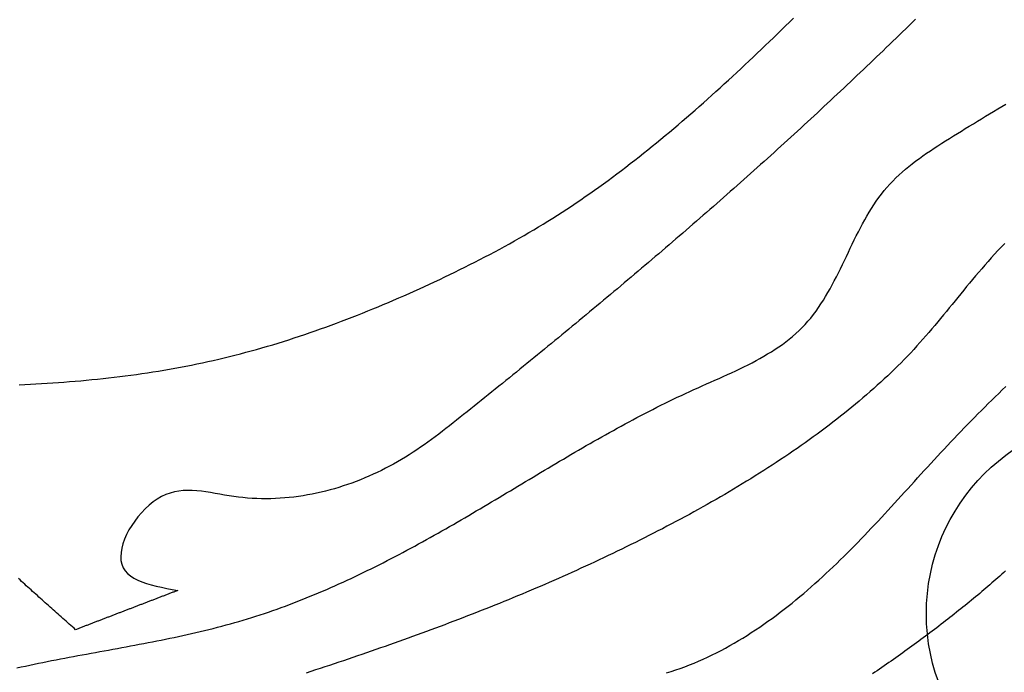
# Model space of a CAD drawing. Extents: x 15 to 1173, y 15 to 825.
# Tile 6 of 37: x 222 to 280, y 406 to 444. Entities that reach past the tile are written whole.
import ezdxf

# ---------------------------------------------------------------- set-up
doc = ezdxf.new("R2010")
doc.units = 0
doc.layers.get('0').update_dxf_attribs({"linetype": 'CONTINUOUS'})
doc.layers.add('CONTROLS', color=4, linetype='CONTINUOUS')

msp = doc.modelspace()

# ---------------------------------------------------------------- linework, layer by layer
for points in [[(222.131, 422.544, 0), (222.458, 422.56, 0), (222.785, 422.577, 0), (223.112, 422.595, 0), (223.439, 422.614, 0), (223.766, 422.634, 0), (224.092, 422.656, 0), (224.419, 422.678, 0), (224.745, 422.702, 0), (225.071, 422.728, 0), (225.398, 422.755, 0), (225.723, 422.783, 0), (226.049, 422.813, 0), (226.375, 422.844, 0), (226.7, 422.876, 0), (227.025, 422.911, 0), (227.35, 422.946, 0), (227.675, 422.984, 0), (227.999, 423.023, 0), (228.323, 423.063, 0), (228.647, 423.106, 0), (228.971, 423.15, 0), (229.294, 423.196, 0), (229.617, 423.243, 0), (229.939, 423.293, 0), (230.261, 423.344, 0), (230.583, 423.397, 0), (230.905, 423.452, 0), (231.226, 423.509, 0), (231.547, 423.568, 0), (231.867, 423.63, 0), (232.187, 423.693, 0), (232.507, 423.758, 0), (232.826, 423.825, 0), (233.144, 423.895, 0), (233.463, 423.966, 0), (233.78, 424.04, 0), (234.098, 424.116, 0), (234.415, 424.194, 0), (234.731, 424.273, 0), (235.047, 424.355, 0), (235.362, 424.439, 0), (235.677, 424.525, 0), (235.992, 424.612, 0), (236.306, 424.702, 0), (236.619, 424.793, 0), (236.932, 424.886, 0), (237.245, 424.981, 0), (237.557, 425.078, 0), (237.869, 425.177, 0), (238.18, 425.277, 0), (238.49, 425.379, 0), (238.801, 425.483, 0), (239.11, 425.589, 0), (239.419, 425.696, 0), (239.728, 425.805, 0), (240.036, 425.915, 0), (240.344, 426.027, 0), (240.651, 426.141, 0), (240.957, 426.256, 0), (241.264, 426.372, 0), (241.569, 426.49, 0), (241.874, 426.61, 0), (242.179, 426.731, 0), (242.483, 426.853, 0), (242.786, 426.977, 0), (243.089, 427.102, 0), (243.391, 427.228, 0), (243.693, 427.356, 0), (243.994, 427.485, 0), (244.295, 427.615, 0), (244.595, 427.747, 0), (244.895, 427.88, 0), (245.194, 428.014, 0), (245.493, 428.149, 0), (245.791, 428.285, 0), (246.088, 428.422, 0), (246.385, 428.561, 0), (246.681, 428.7, 0), (246.977, 428.841, 0), (247.272, 428.983, 0), (247.566, 429.126, 0), (247.86, 429.27, 0), (248.153, 429.415, 0), (248.446, 429.562, 0), (248.737, 429.71, 0), (249.028, 429.859, 0), (249.318, 430.009, 0), (249.607, 430.161, 0), (249.896, 430.314, 0), (250.183, 430.469, 0), (250.47, 430.625, 0), (250.756, 430.783, 0), (251.04, 430.942, 0), (251.324, 431.103, 0), (251.607, 431.265, 0), (251.888, 431.429, 0), (252.169, 431.595, 0), (252.448, 431.762, 0), (252.727, 431.931, 0), (253.004, 432.102, 0), (253.28, 432.275, 0), (253.555, 432.449, 0), (253.829, 432.626, 0), (254.101, 432.804, 0), (254.373, 432.983, 0), (254.643, 433.164, 0), (254.913, 433.347, 0), (255.181, 433.532, 0), (255.449, 433.718, 0), (255.715, 433.905, 0), (255.98, 434.094, 0), (256.244, 434.285, 0), (256.508, 434.477, 0), (256.77, 434.67, 0), (257.031, 434.865, 0), (257.292, 435.061, 0), (257.551, 435.259, 0), (257.81, 435.458, 0), (258.067, 435.658, 0), (258.324, 435.859, 0), (258.58, 436.062, 0), (258.835, 436.266, 0), (259.089, 436.471, 0), (259.343, 436.677, 0), (259.595, 436.885, 0), (259.847, 437.093, 0), (260.098, 437.303, 0), (260.348, 437.513, 0), (260.598, 437.725, 0), (260.847, 437.938, 0), (261.095, 438.151, 0), (261.342, 438.366, 0), (261.589, 438.581, 0), (261.835, 438.798, 0), (262.08, 439.015, 0), (262.325, 439.233, 0), (262.569, 439.452, 0), (262.812, 439.672, 0), (263.055, 439.892, 0), (263.298, 440.113, 0), (263.539, 440.335, 0), (263.78, 440.557, 0), (264.021, 440.781, 0), (264.261, 441.004, 0), (264.501, 441.229, 0), (264.74, 441.454, 0), (264.978, 441.679, 0), (265.216, 441.905, 0), (265.454, 442.132, 0), (265.691, 442.359, 0), (265.928, 442.586, 0), (266.164, 442.814, 0), (266.4, 443.042, 0), (266.636, 443.271, 0), (266.871, 443.499, 0), (267.106, 443.728, 0), (267.341, 443.958, 0)], [(274.459, 443.889, 0), (274.271, 443.705, 0), (274.082, 443.521, 0), (273.893, 443.337, 0), (273.704, 443.153, 0), (273.515, 442.969, 0), (273.325, 442.786, 0), (273.136, 442.603, 0), (272.946, 442.42, 0), (272.756, 442.237, 0), (272.566, 442.054, 0), (272.375, 441.871, 0), (272.185, 441.689, 0), (271.995, 441.507, 0), (271.804, 441.325, 0), (271.613, 441.143, 0), (271.422, 440.961, 0), (271.231, 440.779, 0), (271.039, 440.598, 0), (270.848, 440.417, 0), (270.656, 440.235, 0), (270.464, 440.055, 0), (270.272, 439.874, 0), (270.08, 439.693, 0), (269.888, 439.513, 0), (269.695, 439.333, 0), (269.503, 439.153, 0), (269.31, 438.973, 0), (269.117, 438.793, 0), (268.924, 438.613, 0), (268.73, 438.434, 0), (268.537, 438.255, 0), (268.343, 438.076, 0), (268.149, 437.897, 0), (267.955, 437.718, 0), (267.761, 437.54, 0), (267.567, 437.362, 0), (267.373, 437.183, 0), (267.178, 437.005, 0), (266.983, 436.828, 0), (266.788, 436.65, 0), (266.593, 436.473, 0), (266.398, 436.295, 0), (266.203, 436.118, 0), (266.007, 435.942, 0), (265.811, 435.765, 0), (265.616, 435.588, 0), (265.42, 435.412, 0), (265.223, 435.236, 0), (265.027, 435.06, 0), (264.83, 434.884, 0), (264.634, 434.709, 0), (264.437, 434.533, 0), (264.24, 434.358, 0), (264.043, 434.183, 0), (263.845, 434.008, 0), (263.648, 433.833, 0), (263.45, 433.659, 0), (263.253, 433.484, 0), (263.055, 433.31, 0), (262.857, 433.136, 0), (262.659, 432.962, 0), (262.46, 432.788, 0), (262.262, 432.615, 0), (262.063, 432.441, 0), (261.864, 432.268, 0), (261.666, 432.095, 0), (261.467, 431.922, 0), (261.267, 431.749, 0), (261.068, 431.577, 0), (260.869, 431.404, 0), (260.669, 431.232, 0), (260.469, 431.06, 0), (260.269, 430.888, 0), (260.069, 430.716, 0), (259.869, 430.544, 0), (259.669, 430.373, 0), (259.469, 430.201, 0), (259.268, 430.03, 0), (259.068, 429.859, 0), (258.867, 429.688, 0), (258.666, 429.517, 0), (258.465, 429.347, 0), (258.264, 429.176, 0), (258.063, 429.006, 0), (257.862, 428.835, 0), (257.66, 428.665, 0), (257.458, 428.495, 0), (257.257, 428.326, 0), (257.055, 428.156, 0), (256.853, 427.986, 0), (256.651, 427.817, 0), (256.449, 427.648, 0), (256.247, 427.478, 0), (256.044, 427.309, 0), (255.842, 427.141, 0), (255.639, 426.972, 0), (255.437, 426.803, 0), (255.234, 426.635, 0), (255.031, 426.466, 0), (254.828, 426.298, 0), (254.625, 426.13, 0), (254.422, 425.962, 0), (254.218, 425.794, 0), (254.015, 425.626, 0), (253.812, 425.459, 0), (253.608, 425.291, 0), (253.404, 425.124, 0), (253.201, 424.956, 0), (252.997, 424.789, 0), (252.793, 424.622, 0), (252.589, 424.455, 0), (252.385, 424.288, 0), (252.181, 424.121, 0), (251.976, 423.955, 0), (251.772, 423.788, 0), (251.567, 423.622, 0), (251.363, 423.455, 0), (251.158, 423.289, 0), (250.954, 423.123, 0), (250.749, 422.957, 0), (250.544, 422.791, 0), (250.339, 422.625, 0), (250.134, 422.46, 0), (249.929, 422.294, 0), (249.724, 422.128, 0), (249.519, 421.963, 0), (249.313, 421.798, 0), (249.108, 421.632, 0), (248.902, 421.467, 0), (248.697, 421.302, 0), (248.491, 421.137, 0), (248.286, 420.972, 0), (248.08, 420.808, 0), (247.874, 420.643, 0), (247.668, 420.479, 0), (247.462, 420.315, 0), (247.255, 420.152, 0), (247.047, 419.989, 0), (246.839, 419.828, 0), (246.629, 419.668, 0), (246.419, 419.51, 0), (246.207, 419.353, 0), (245.994, 419.198, 0), (245.779, 419.045, 0), (245.563, 418.894, 0), (245.344, 418.745, 0), (245.124, 418.599, 0), (244.901, 418.456, 0), (244.677, 418.316, 0), (244.45, 418.179, 0), (244.22, 418.045, 0), (243.988, 417.915, 0), (243.754, 417.788, 0), (243.518, 417.664, 0), (243.28, 417.544, 0), (243.039, 417.427, 0), (242.797, 417.314, 0), (242.552, 417.205, 0), (242.306, 417.1, 0), (242.058, 416.998, 0), (241.809, 416.901, 0), (241.557, 416.807, 0), (241.304, 416.718, 0), (241.05, 416.632, 0), (240.794, 416.551, 0), (240.537, 416.474, 0), (240.278, 416.402, 0), (240.018, 416.334, 0), (239.757, 416.27, 0), (239.495, 416.212, 0), (239.231, 416.157, 0), (238.967, 416.108, 0), (238.702, 416.063, 0), (238.436, 416.023, 0), (238.169, 415.988, 0), (237.901, 415.959, 0), (237.633, 415.934, 0), (237.364, 415.914, 0), (237.094, 415.9, 0), (236.824, 415.891, 0), (236.554, 415.887, 0), (236.283, 415.889, 0), (236.012, 415.896, 0), (235.741, 415.909, 0), (235.469, 415.927, 0), (235.198, 415.952, 0), (234.926, 415.982, 0), (234.655, 416.017, 0), (234.383, 416.059, 0), (234.112, 416.105, 0), (233.841, 416.153, 0), (233.571, 416.202, 0), (233.302, 416.248, 0), (233.033, 416.29, 0), (232.766, 416.325, 0), (232.5, 416.353, 0), (232.235, 416.369, 0), (231.972, 416.373, 0), (231.711, 416.362, 0), (231.451, 416.334, 0), (231.194, 416.287, 0), (230.939, 416.219, 0), (230.687, 416.127, 0), (230.437, 416.01, 0), (230.19, 415.866, 0), (229.949, 415.698, 0), (229.713, 415.508, 0), (229.487, 415.3, 0), (229.27, 415.074, 0), (229.065, 414.835, 0), (228.875, 414.585, 0), (228.699, 414.327, 0), (228.542, 414.063, 0), (228.403, 413.795, 0), (228.285, 413.527, 0), (228.19, 413.261, 0), (228.12, 413, 0), (228.076, 412.747, 0), (228.06, 412.503, 0), (228.074, 412.272, 0), (228.12, 412.057, 0), (228.199, 411.859, 0), (228.313, 411.682, 0), (228.458, 411.522, 0), (228.631, 411.379, 0), (228.832, 411.251, 0), (229.056, 411.136, 0), (229.301, 411.034, 0), (229.564, 410.943, 0), (229.844, 410.86, 0), (230.136, 410.785, 0), (230.439, 410.716, 0), (230.75, 410.652, 0), (231.067, 410.591, 0), (231.385, 410.531, 0)], [(221.994, 406.007, 0), (222.247, 406.064, 0), (222.5, 406.119, 0), (222.754, 406.173, 0), (223.008, 406.227, 0), (223.262, 406.279, 0), (223.516, 406.331, 0), (223.771, 406.382, 0), (224.026, 406.433, 0), (224.281, 406.483, 0), (224.536, 406.532, 0), (224.791, 406.581, 0), (225.047, 406.629, 0), (225.303, 406.677, 0), (225.558, 406.725, 0), (225.814, 406.772, 0), (226.07, 406.82, 0), (226.326, 406.866, 0), (226.582, 406.913, 0), (226.838, 406.96, 0), (227.095, 407.007, 0), (227.351, 407.053, 0), (227.607, 407.1, 0), (227.863, 407.147, 0), (228.119, 407.194, 0), (228.375, 407.241, 0), (228.631, 407.289, 0), (228.887, 407.337, 0), (229.143, 407.385, 0), (229.399, 407.434, 0), (229.654, 407.483, 0), (229.91, 407.533, 0), (230.165, 407.584, 0), (230.42, 407.635, 0), (230.675, 407.686, 0), (230.93, 407.739, 0), (231.184, 407.792, 0), (231.438, 407.846, 0), (231.692, 407.901, 0), (231.946, 407.957, 0), (232.199, 408.015, 0), (232.452, 408.073, 0), (232.705, 408.132, 0), (232.958, 408.192, 0), (233.21, 408.254, 0), (233.462, 408.317, 0), (233.713, 408.381, 0), (233.964, 408.447, 0), (234.215, 408.514, 0), (234.465, 408.583, 0), (234.714, 408.653, 0), (234.964, 408.724, 0), (235.213, 408.798, 0), (235.461, 408.873, 0), (235.709, 408.95, 0), (235.956, 409.028, 0), (236.203, 409.108, 0), (236.449, 409.19, 0), (236.695, 409.273, 0), (236.94, 409.358, 0), (237.185, 409.445, 0), (237.43, 409.533, 0), (237.673, 409.622, 0), (237.917, 409.713, 0), (238.16, 409.806, 0), (238.402, 409.9, 0), (238.644, 409.995, 0), (238.886, 410.092, 0), (239.127, 410.19, 0), (239.367, 410.289, 0), (239.607, 410.389, 0), (239.847, 410.491, 0), (240.086, 410.594, 0), (240.324, 410.699, 0), (240.562, 410.804, 0), (240.8, 410.911, 0), (241.037, 411.019, 0), (241.273, 411.128, 0), (241.51, 411.238, 0), (241.745, 411.349, 0), (241.98, 411.461, 0), (242.215, 411.574, 0), (242.449, 411.688, 0), (242.683, 411.803, 0), (242.916, 411.919, 0), (243.149, 412.036, 0), (243.381, 412.153, 0), (243.613, 412.272, 0), (243.845, 412.391, 0), (244.075, 412.511, 0), (244.306, 412.632, 0), (244.536, 412.754, 0), (244.765, 412.876, 0), (244.994, 412.999, 0), (245.223, 413.123, 0), (245.451, 413.248, 0), (245.678, 413.373, 0), (245.906, 413.498, 0), (246.132, 413.624, 0), (246.358, 413.751, 0), (246.584, 413.878, 0), (246.809, 414.006, 0), (247.034, 414.134, 0), (247.258, 414.262, 0), (247.482, 414.391, 0), (247.706, 414.52, 0), (247.929, 414.65, 0), (248.152, 414.78, 0), (248.374, 414.91, 0), (248.597, 415.041, 0), (248.818, 415.172, 0), (249.04, 415.303, 0), (249.262, 415.434, 0), (249.483, 415.566, 0), (249.704, 415.698, 0), (249.925, 415.829, 0), (250.146, 415.962, 0), (250.366, 416.094, 0), (250.587, 416.226, 0), (250.807, 416.358, 0), (251.028, 416.491, 0), (251.248, 416.623, 0), (251.469, 416.756, 0), (251.689, 416.888, 0), (251.909, 417.021, 0), (252.13, 417.153, 0), (252.351, 417.285, 0), (252.572, 417.417, 0), (252.792, 417.55, 0), (253.014, 417.681, 0), (253.235, 417.813, 0), (253.456, 417.945, 0), (253.678, 418.076, 0), (253.9, 418.207, 0), (254.122, 418.338, 0), (254.345, 418.469, 0), (254.568, 418.599, 0), (254.791, 418.729, 0), (255.015, 418.859, 0), (255.239, 418.988, 0), (255.463, 419.117, 0), (255.688, 419.245, 0), (255.913, 419.374, 0), (256.139, 419.501, 0), (256.365, 419.628, 0), (256.592, 419.755, 0), (256.82, 419.881, 0), (257.048, 420.007, 0), (257.276, 420.132, 0), (257.505, 420.256, 0), (257.735, 420.38, 0), (257.966, 420.503, 0), (258.197, 420.626, 0), (258.429, 420.748, 0), (258.662, 420.869, 0), (258.895, 420.989, 0), (259.13, 421.109, 0), (259.365, 421.228, 0), (259.601, 421.346, 0), (259.837, 421.464, 0), (260.075, 421.58, 0), (260.314, 421.696, 0), (260.553, 421.811, 0), (260.793, 421.925, 0), (261.035, 422.038, 0), (261.277, 422.15, 0), (261.521, 422.261, 0), (261.765, 422.371, 0), (262.01, 422.481, 0), (262.255, 422.59, 0), (262.501, 422.7, 0), (262.747, 422.809, 0), (262.992, 422.918, 0), (263.237, 423.028, 0), (263.481, 423.139, 0), (263.724, 423.251, 0), (263.966, 423.364, 0), (264.207, 423.479, 0), (264.445, 423.595, 0), (264.682, 423.714, 0), (264.917, 423.834, 0), (265.149, 423.957, 0), (265.379, 424.082, 0), (265.606, 424.211, 0), (265.829, 424.342, 0), (266.05, 424.477, 0), (266.266, 424.616, 0), (266.479, 424.758, 0), (266.688, 424.905, 0), (266.892, 425.055, 0), (267.092, 425.21, 0), (267.287, 425.37, 0), (267.477, 425.535, 0), (267.662, 425.706, 0), (267.842, 425.881, 0), (268.015, 426.063, 0), (268.183, 426.25, 0), (268.345, 426.443, 0), (268.502, 426.641, 0), (268.653, 426.845, 0), (268.8, 427.053, 0), (268.942, 427.265, 0), (269.08, 427.482, 0), (269.215, 427.703, 0), (269.346, 427.926, 0), (269.474, 428.153, 0), (269.599, 428.383, 0), (269.721, 428.615, 0), (269.842, 428.85, 0), (269.961, 429.086, 0), (270.078, 429.323, 0), (270.194, 429.562, 0), (270.309, 429.802, 0), (270.424, 430.042, 0), (270.539, 430.282, 0), (270.654, 430.522, 0), (270.77, 430.762, 0), (270.886, 431, 0), (271.004, 431.238, 0), (271.123, 431.474, 0), (271.244, 431.709, 0), (271.367, 431.941, 0), (271.493, 432.171, 0), (271.622, 432.398, 0), (271.754, 432.621, 0), (271.889, 432.842, 0), (272.028, 433.059, 0), (272.172, 433.271, 0), (272.319, 433.479, 0), (272.472, 433.683, 0), (272.63, 433.881, 0), (272.793, 434.074, 0), (272.962, 434.262, 0), (273.136, 434.445, 0), (273.315, 434.624, 0), (273.498, 434.798, 0), (273.686, 434.968, 0), (273.878, 435.135, 0), (274.074, 435.297, 0), (274.274, 435.457, 0), (274.478, 435.614, 0), (274.685, 435.767, 0), (274.896, 435.919, 0), (275.109, 436.068, 0), (275.326, 436.216, 0), (275.545, 436.361, 0), (275.767, 436.506, 0), (275.99, 436.649, 0), (276.216, 436.792, 0), (276.444, 436.934, 0), (276.673, 437.076, 0), (276.904, 437.217, 0), (277.136, 437.359, 0), (277.369, 437.502, 0), (277.602, 437.645, 0), (277.837, 437.789, 0), (278.072, 437.934, 0), (278.308, 438.079, 0), (278.544, 438.223, 0), (278.781, 438.368, 0), (279.019, 438.512, 0), (279.258, 438.655, 0), (279.497, 438.797, 0), (279.736, 438.938, 0)], [(279.671, 430.801, 0), (279.47, 430.59, 0), (279.272, 430.378, 0), (279.077, 430.167, 0), (278.886, 429.956, 0), (278.698, 429.745, 0), (278.513, 429.534, 0), (278.33, 429.323, 0), (278.149, 429.113, 0), (277.971, 428.903, 0), (277.795, 428.693, 0), (277.62, 428.484, 0), (277.447, 428.274, 0), (277.276, 428.066, 0), (277.105, 427.857, 0), (276.936, 427.65, 0), (276.767, 427.442, 0), (276.599, 427.236, 0), (276.431, 427.03, 0), (276.263, 426.824, 0), (276.094, 426.619, 0), (275.926, 426.415, 0), (275.757, 426.211, 0), (275.587, 426.008, 0), (275.417, 425.806, 0), (275.245, 425.605, 0), (275.072, 425.405, 0), (274.897, 425.205, 0), (274.72, 425.007, 0), (274.542, 424.809, 0), (274.361, 424.612, 0), (274.178, 424.416, 0), (273.993, 424.221, 0), (273.805, 424.028, 0), (273.615, 423.835, 0), (273.424, 423.643, 0), (273.23, 423.452, 0), (273.033, 423.262, 0), (272.835, 423.073, 0), (272.635, 422.885, 0), (272.433, 422.698, 0), (272.229, 422.512, 0), (272.023, 422.327, 0), (271.815, 422.142, 0), (271.605, 421.959, 0), (271.393, 421.777, 0), (271.18, 421.596, 0), (270.965, 421.415, 0), (270.748, 421.236, 0), (270.529, 421.057, 0), (270.308, 420.88, 0), (270.086, 420.703, 0), (269.863, 420.528, 0), (269.638, 420.353, 0), (269.411, 420.18, 0), (269.182, 420.007, 0), (268.953, 419.835, 0), (268.721, 419.664, 0), (268.489, 419.495, 0), (268.254, 419.326, 0), (268.019, 419.158, 0), (267.782, 418.991, 0), (267.544, 418.825, 0), (267.305, 418.659, 0), (267.064, 418.495, 0), (266.822, 418.332, 0), (266.579, 418.17, 0), (266.335, 418.008, 0), (266.09, 417.848, 0), (265.843, 417.688, 0), (265.596, 417.53, 0), (265.347, 417.372, 0), (265.098, 417.216, 0), (264.848, 417.06, 0), (264.596, 416.905, 0), (264.344, 416.751, 0), (264.091, 416.598, 0), (263.837, 416.446, 0), (263.582, 416.295, 0), (263.327, 416.145, 0), (263.071, 415.996, 0), (262.814, 415.848, 0), (262.556, 415.7, 0), (262.298, 415.554, 0), (262.039, 415.408, 0), (261.78, 415.264, 0), (261.52, 415.12, 0), (261.259, 414.977, 0), (260.998, 414.836, 0), (260.737, 414.695, 0), (260.475, 414.555, 0), (260.213, 414.416, 0), (259.95, 414.278, 0), (259.687, 414.14, 0), (259.424, 414.004, 0), (259.16, 413.869, 0), (258.897, 413.734, 0), (258.633, 413.601, 0), (258.369, 413.468, 0), (258.104, 413.336, 0), (257.84, 413.206, 0), (257.576, 413.076, 0), (257.311, 412.947, 0), (257.047, 412.819, 0), (256.782, 412.691, 0), (256.518, 412.565, 0), (256.253, 412.44, 0), (255.989, 412.315, 0), (255.724, 412.192, 0), (255.46, 412.069, 0), (255.195, 411.947, 0), (254.931, 411.826, 0), (254.666, 411.705, 0), (254.402, 411.586, 0), (254.137, 411.467, 0), (253.873, 411.349, 0), (253.608, 411.232, 0), (253.344, 411.116, 0), (253.079, 411.001, 0), (252.814, 410.886, 0), (252.549, 410.772, 0), (252.285, 410.658, 0), (252.02, 410.546, 0), (251.755, 410.434, 0), (251.49, 410.323, 0), (251.225, 410.212, 0), (250.96, 410.103, 0), (250.695, 409.993, 0), (250.429, 409.885, 0), (250.164, 409.777, 0), (249.899, 409.67, 0), (249.633, 409.564, 0), (249.367, 409.458, 0), (249.102, 409.352, 0), (248.836, 409.248, 0), (248.57, 409.144, 0), (248.304, 409.04, 0), (248.038, 408.937, 0), (247.771, 408.835, 0), (247.505, 408.733, 0), (247.238, 408.632, 0), (246.972, 408.531, 0), (246.705, 408.431, 0), (246.438, 408.331, 0), (246.171, 408.232, 0), (245.904, 408.133, 0), (245.636, 408.035, 0), (245.369, 407.937, 0), (245.101, 407.84, 0), (244.833, 407.743, 0), (244.565, 407.647, 0), (244.297, 407.551, 0), (244.029, 407.455, 0), (243.76, 407.36, 0), (243.492, 407.266, 0), (243.223, 407.171, 0), (242.954, 407.077, 0), (242.684, 406.984, 0), (242.415, 406.891, 0), (242.145, 406.798, 0), (241.875, 406.705, 0), (241.605, 406.613, 0), (241.335, 406.521, 0), (241.064, 406.429, 0), (240.794, 406.338, 0), (240.523, 406.247, 0), (240.251, 406.157, 0), (239.98, 406.066, 0), (239.708, 405.976, 0), (239.436, 405.886, 0), (239.164, 405.796, 0), (238.892, 405.707, 0)], [(259.915, 405.715, 0), (260.188, 405.798, 0), (260.46, 405.886, 0), (260.73, 405.979, 0), (260.999, 406.077, 0), (261.267, 406.18, 0), (261.534, 406.288, 0), (261.799, 406.401, 0), (262.064, 406.518, 0), (262.326, 406.639, 0), (262.588, 406.765, 0), (262.848, 406.895, 0), (263.107, 407.029, 0), (263.364, 407.166, 0), (263.619, 407.308, 0), (263.874, 407.453, 0), (264.126, 407.602, 0), (264.377, 407.754, 0), (264.627, 407.909, 0), (264.874, 408.068, 0), (265.121, 408.229, 0), (265.365, 408.393, 0), (265.608, 408.561, 0), (265.848, 408.73, 0), (266.088, 408.903, 0), (266.325, 409.077, 0), (266.56, 409.254, 0), (266.794, 409.434, 0), (267.025, 409.615, 0), (267.255, 409.798, 0), (267.482, 409.983, 0), (267.708, 410.169, 0), (267.931, 410.357, 0), (268.153, 410.547, 0), (268.373, 410.738, 0), (268.591, 410.93, 0), (268.807, 411.124, 0), (269.021, 411.319, 0), (269.234, 411.515, 0), (269.445, 411.713, 0), (269.655, 411.912, 0), (269.863, 412.111, 0), (270.07, 412.312, 0), (270.276, 412.514, 0), (270.48, 412.717, 0), (270.683, 412.921, 0), (270.885, 413.125, 0), (271.086, 413.331, 0), (271.286, 413.537, 0), (271.485, 413.744, 0), (271.682, 413.951, 0), (271.88, 414.16, 0), (272.076, 414.368, 0), (272.271, 414.577, 0), (272.466, 414.787, 0), (272.661, 414.997, 0), (272.854, 415.208, 0), (273.048, 415.418, 0), (273.241, 415.629, 0), (273.433, 415.84, 0), (273.625, 416.052, 0), (273.817, 416.263, 0), (274.009, 416.474, 0), (274.201, 416.686, 0), (274.393, 416.897, 0), (274.584, 417.109, 0), (274.776, 417.32, 0), (274.968, 417.531, 0), (275.16, 417.741, 0), (275.353, 417.952, 0), (275.545, 418.162, 0), (275.738, 418.371, 0), (275.932, 418.58, 0), (276.126, 418.789, 0), (276.32, 418.997, 0), (276.516, 419.204, 0), (276.711, 419.411, 0), (276.908, 419.617, 0), (277.105, 419.823, 0), (277.303, 420.027, 0), (277.502, 420.232, 0), (277.702, 420.435, 0), (277.902, 420.638, 0), (278.103, 420.84, 0), (278.304, 421.042, 0), (278.506, 421.243, 0), (278.708, 421.444, 0), (278.911, 421.645, 0), (279.115, 421.845, 0), (279.319, 422.044, 0), (279.524, 422.244, 0), (279.729, 422.443, 0)], [(279.721, 411.679, 0), (279.609, 411.578, 0), (279.496, 411.477, 0), (279.383, 411.375, 0), (279.269, 411.274, 0), (279.154, 411.172, 0), (279.038, 411.071, 0), (278.922, 410.97, 0), (278.805, 410.868, 0), (278.688, 410.767, 0), (278.569, 410.666, 0), (278.45, 410.565, 0), (278.331, 410.463, 0), (278.211, 410.362, 0), (278.09, 410.261, 0), (277.969, 410.16, 0), (277.847, 410.059, 0), (277.724, 409.958, 0), (277.601, 409.857, 0), (277.478, 409.756, 0), (277.354, 409.656, 0), (277.229, 409.555, 0), (277.104, 409.455, 0), (276.978, 409.354, 0), (276.852, 409.254, 0), (276.725, 409.154, 0), (276.598, 409.054, 0), (276.471, 408.954, 0), (276.343, 408.854, 0), (276.215, 408.754, 0), (276.086, 408.654, 0), (275.957, 408.555, 0), (275.827, 408.455, 0), (275.697, 408.356, 0), (275.567, 408.257, 0), (275.436, 408.158, 0), (275.305, 408.06, 0), (275.174, 407.961, 0), (275.042, 407.863, 0), (274.91, 407.764, 0), (274.778, 407.666, 0), (274.646, 407.568, 0), (274.513, 407.471, 0), (274.38, 407.373, 0), (274.247, 407.276, 0), (274.113, 407.179, 0), (273.979, 407.082, 0), (273.845, 406.985, 0), (273.711, 406.889, 0), (273.577, 406.793, 0), (273.443, 406.697, 0), (273.308, 406.601, 0), (273.173, 406.506, 0), (273.039, 406.41, 0), (272.904, 406.315, 0), (272.769, 406.221, 0), (272.633, 406.126, 0), (272.498, 406.032, 0), (272.363, 405.938, 0), (272.227, 405.844, 0), (272.092, 405.751, 0), (271.957, 405.658, 0)], [(225.427, 408.241, 0), (225.334, 408.324, 0), (225.241, 408.406, 0), (225.147, 408.489, 0), (225.054, 408.571, 0), (224.961, 408.654, 0), (224.867, 408.736, 0), (224.774, 408.819, 0), (224.681, 408.901, 0), (224.587, 408.984, 0), (224.494, 409.066, 0), (224.401, 409.149, 0), (224.308, 409.232, 0), (224.215, 409.314, 0), (224.122, 409.397, 0), (224.028, 409.48, 0), (223.935, 409.563, 0), (223.842, 409.645, 0), (223.75, 409.728, 0), (223.657, 409.811, 0), (223.564, 409.894, 0), (223.471, 409.977, 0), (223.378, 410.06, 0), (223.286, 410.143, 0), (223.193, 410.227, 0), (223.1, 410.31, 0), (223.008, 410.393, 0), (222.915, 410.476, 0), (222.823, 410.56, 0), (222.731, 410.643, 0), (222.639, 410.727, 0), (222.547, 410.811, 0), (222.454, 410.895, 0), (222.363, 410.978, 0), (222.271, 411.062, 0), (222.179, 411.146, 0), (222.087, 411.23, 0)], [(231.385, 410.531, 0), (231.339, 410.513, 0), (231.292, 410.495, 0), (231.245, 410.477, 0), (231.198, 410.459, 0), (231.151, 410.441, 0), (231.104, 410.423, 0), (231.057, 410.405, 0), (231.01, 410.387, 0), (230.963, 410.369, 0), (230.916, 410.351, 0), (230.869, 410.333, 0), (230.822, 410.315, 0), (230.776, 410.297, 0), (230.729, 410.279, 0), (230.682, 410.261, 0), (230.635, 410.243, 0), (230.588, 410.225, 0), (230.541, 410.207, 0), (230.494, 410.189, 0), (230.447, 410.171, 0), (230.4, 410.153, 0), (230.353, 410.134, 0), (230.306, 410.116, 0), (230.26, 410.098, 0), (230.213, 410.08, 0), (230.166, 410.062, 0), (230.119, 410.044, 0), (230.072, 410.026, 0), (230.025, 410.008, 0), (229.978, 409.99, 0), (229.931, 409.972, 0), (229.884, 409.954, 0), (229.837, 409.936, 0), (229.79, 409.918, 0), (229.743, 409.9, 0), (229.697, 409.882, 0), (229.65, 409.864, 0), (229.603, 409.846, 0), (229.556, 409.828, 0), (229.509, 409.81, 0), (229.462, 409.792, 0), (229.415, 409.774, 0), (229.368, 409.756, 0), (229.321, 409.738, 0), (229.274, 409.72, 0), (229.227, 409.702, 0), (229.18, 409.684, 0), (229.134, 409.666, 0), (229.087, 409.648, 0), (229.04, 409.63, 0), (228.993, 409.612, 0), (228.946, 409.594, 0), (228.899, 409.576, 0), (228.852, 409.558, 0), (228.805, 409.54, 0), (228.758, 409.521, 0), (228.711, 409.503, 0), (228.664, 409.485, 0), (228.618, 409.467, 0), (228.571, 409.449, 0), (228.524, 409.431, 0), (228.477, 409.413, 0), (228.43, 409.395, 0), (228.383, 409.377, 0), (228.336, 409.359, 0), (228.289, 409.341, 0), (228.242, 409.323, 0), (228.195, 409.305, 0), (228.148, 409.287, 0), (228.101, 409.269, 0), (228.055, 409.251, 0), (228.008, 409.233, 0), (227.961, 409.215, 0), (227.914, 409.197, 0), (227.867, 409.179, 0), (227.82, 409.161, 0), (227.773, 409.143, 0), (227.726, 409.125, 0), (227.679, 409.107, 0), (227.632, 409.089, 0), (227.585, 409.071, 0), (227.538, 409.053, 0), (227.492, 409.035, 0), (227.445, 409.017, 0), (227.398, 408.999, 0), (227.351, 408.981, 0), (227.304, 408.963, 0), (227.257, 408.945, 0), (227.21, 408.927, 0), (227.163, 408.909, 0), (227.116, 408.89, 0), (227.069, 408.872, 0), (227.022, 408.854, 0), (226.976, 408.836, 0), (226.929, 408.818, 0), (226.882, 408.8, 0), (226.835, 408.782, 0), (226.788, 408.764, 0), (226.741, 408.746, 0), (226.694, 408.728, 0), (226.647, 408.71, 0), (226.6, 408.692, 0), (226.553, 408.674, 0), (226.506, 408.656, 0), (226.459, 408.638, 0), (226.413, 408.62, 0), (226.366, 408.602, 0), (226.319, 408.584, 0), (226.272, 408.566, 0), (226.225, 408.548, 0), (226.178, 408.53, 0), (226.131, 408.512, 0), (226.084, 408.494, 0), (226.037, 408.476, 0), (225.99, 408.458, 0), (225.943, 408.44, 0), (225.896, 408.422, 0), (225.85, 408.404, 0), (225.803, 408.386, 0), (225.756, 408.368, 0), (225.709, 408.35, 0), (225.662, 408.332, 0), (225.615, 408.314, 0), (225.568, 408.296, 0), (225.521, 408.277, 0), (225.474, 408.259, 0), (225.427, 408.241, 0)]]:
    msp.add_polyline3d(points)
at = {"layer": 'CONTROLS'}
msp.add_circle((286.642, 409.18), 11.547, dxfattribs=at)

doc.saveas('drawing.dxf')
